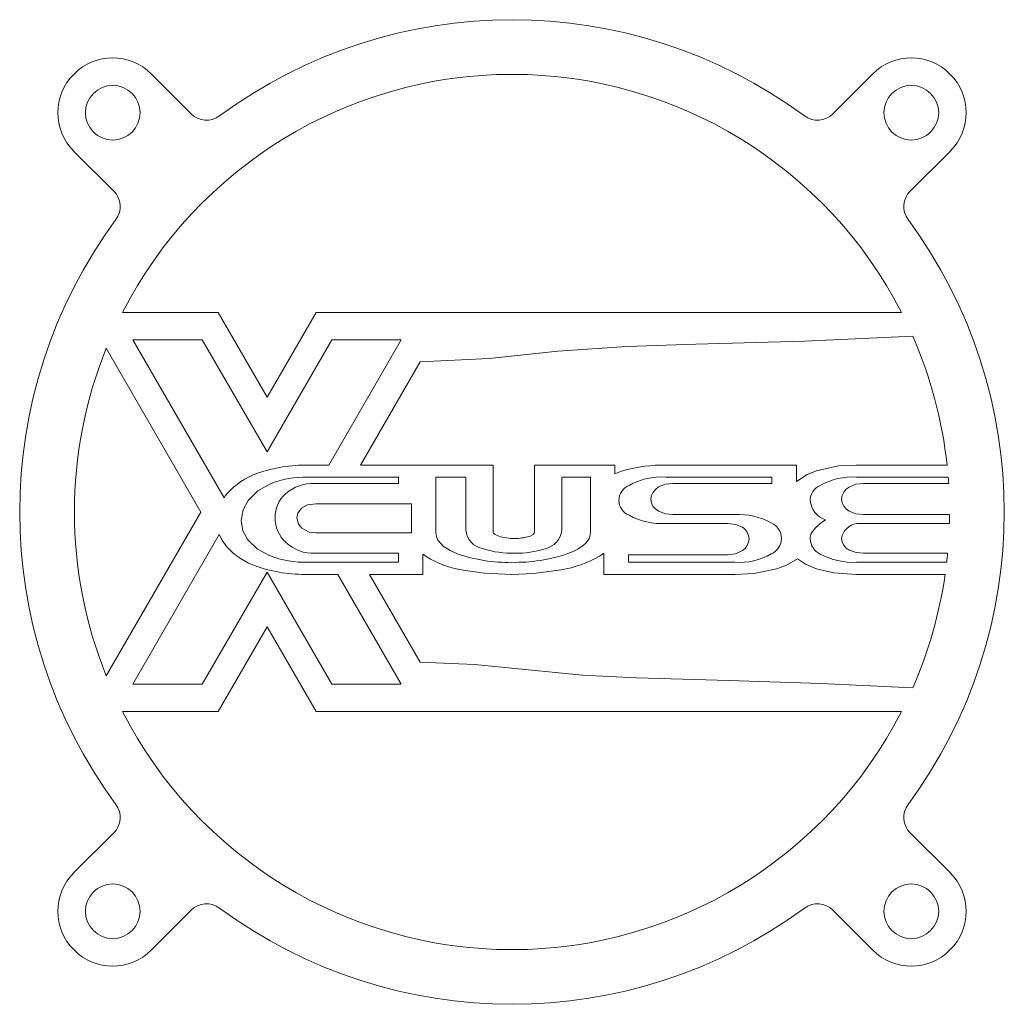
# Model space of a CAD drawing. Header units: millimetres. Extents: x 57.7 to 147.7, y 104.5 to 194.5.
import ezdxf

# ---------------------------------------------------------------- set-up
doc = ezdxf.new("R2010")
doc.units = ezdxf.units.MM

msp = doc.modelspace()

# ---------------------------------------------------------------- linework, layer by layer
at = {"color": 7, "linetype": 'Continuous', "lineweight": 15}
for p, q in [((73.415, 185.902), (69.779, 189.539)), ((135.707, 189.539), (132.071, 185.902)), ((62.707, 182.468), (66.344, 178.831)), ((139.142, 178.831), (142.779, 182.468)), ((75.88, 167.753), (67.149, 167.753)), ((80.354, 160.003), (75.88, 167.753)), ((84.829, 167.753), (80.354, 160.003)), ((138.337, 167.753), (84.829, 167.753)), ((74.436, 165.253), (68.086, 165.253)), ((68.086, 165.253), (76.424, 150.811)), ((80.354, 155.003), (74.436, 165.253)), ((86.272, 165.253), (80.354, 155.003)), ((86.009, 153.797), (92.623, 165.253)), ((92.623, 165.253), (86.272, 165.253)), ((65.65, 164.472), (74.292, 149.503)), ((88.895, 153.797), (94.346, 163.238)), ((84.121, 153.797), (86.009, 153.797)), ((88.895, 153.797), (101.008, 153.797)), ((101.008, 147.678), (101.008, 153.797)), ((104.812, 153.797), (104.812, 147.678)), ((104.812, 153.797), (112.151, 153.797)), ((112.151, 153.797), (112.151, 152.994)), ((116.798, 153.797), (128.738, 153.797)), ((128.738, 153.797), (128.738, 152.279)), ((134.203, 153.797), (142.512, 153.797)), ((92.358, 152.69), (84.094, 152.69)), ((84.763, 152.118), (92.358, 152.118)), ((92.358, 152.118), (92.358, 152.69)), ((98.513, 152.69), (95.789, 152.69)), ((95.789, 152.69), (95.789, 147.625)), ((98.513, 147.849), (98.513, 152.69)), ((109.905, 152.69), (107.308, 152.69)), ((107.308, 152.69), (107.308, 147.852)), ((109.905, 147.626), (109.905, 152.69)), ((126.492, 152.69), (116.792, 152.69)), ((117.441, 152.118), (126.492, 152.118)), ((126.492, 152.118), (126.492, 152.69)), ((142.616, 152.69), (134.243, 152.69)), ((134.864, 152.118), (142.657, 152.118)), ((74.292, 149.503), (65.65, 134.534)), ((93.543, 150.252), (84.811, 150.252)), ((93.543, 147.594), (93.543, 150.252)), ((123.124, 149.273), (117.44, 149.273)), ((142.742, 149.273), (134.862, 149.273)), ((116.79, 148.447), (122.477, 148.447)), ((134.253, 148.447), (142.729, 148.447)), ((75.988, 147.441), (68.086, 133.753)), ((84.811, 147.594), (93.543, 147.594)), ((84.088, 144.903), (92.358, 144.903)), ((92.358, 145.728), (84.761, 145.728)), ((92.358, 144.903), (92.358, 145.728)), ((94.604, 145.641), (94.604, 143.797)), ((111.143, 143.797), (111.143, 145.739)), ((122.475, 145.602), (113.389, 145.602)), ((113.389, 145.602), (113.389, 144.903)), ((113.389, 144.903), (123.124, 144.903)), ((134.243, 144.903), (142.478, 144.903)), ((142.564, 145.728), (134.865, 145.728)), ((74.436, 133.753), (80.354, 144.003)), ((80.354, 144.003), (86.272, 133.753)), ((86.824, 143.797), (84.121, 143.797)), ((92.623, 133.753), (86.824, 143.797)), ((94.604, 143.797), (89.711, 143.797)), ((94.346, 135.768), (89.711, 143.797)), ((123.135, 143.797), (111.143, 143.797)), ((142.334, 143.797), (134.203, 143.797)), ((75.88, 131.253), (80.354, 139.003)), ((80.354, 139.003), (84.829, 131.253)), ((68.086, 133.753), (74.436, 133.753)), ((86.272, 133.753), (92.623, 133.753)), ((67.149, 131.253), (75.88, 131.253)), ((84.829, 131.253), (138.337, 131.253)), ((66.344, 120.175), (62.707, 116.539)), ((142.779, 116.539), (139.142, 120.175)), ((69.779, 109.468), (73.415, 113.104)), ((132.071, 113.104), (135.707, 109.468))]:
    msp.add_line(p, q, dxfattribs=at)
at = {"color": 7, "linetype": 'Continuous', "lineweight": 15, "flags": 128}
for points in [[(94.346, 163.238), (100.653, 163.545), (106.933, 164.208), (113.229, 164.64), (119.544, 164.831), (129.467, 165.119), (139.378, 165.561)], [(112.151, 152.994), (112.591, 153.167), (112.943, 153.286)], [(128.738, 152.279), (129.724, 152.928), (130.583, 153.281)], [(130.583, 153.281), (132.59, 153.71), (134.203, 153.797)], [(115.43, 150.677), (115.484, 151.014), (115.633, 151.322), (115.847, 151.573), (116.128, 151.79), (116.76, 152.046), (117.441, 152.118)], [(132.862, 150.677), (132.916, 151.013), (133.063, 151.321), (133.285, 151.58), (133.554, 151.788), (134.184, 152.046), (134.864, 152.118)], [(80.619, 152.061), (79.52, 151.446), (78.626, 150.562)], [(76.424, 150.811), (76.568, 151.008), (76.686, 151.158)], [(78.626, 150.562), (78.155, 149.692), (77.989, 148.721)], [(117.44, 149.273), (116.761, 149.337), (116.127, 149.576), (115.854, 149.778), (115.631, 150.035), (115.483, 150.342), (115.43, 150.677)], [(134.862, 149.273), (134.186, 149.337), (133.554, 149.577), (133.283, 149.779), (133.061, 150.036), (132.916, 150.342), (132.862, 150.677)], [(83.512, 149.853), (83.169, 149.398), (83.085, 148.957)], [(84.811, 150.252), (84.045, 150.144), (83.512, 149.853)], [(77.989, 148.721), (78.146, 147.783), (78.597, 146.947)], [(83.085, 148.957), (83.23, 148.383), (83.526, 148.021)], [(131.387, 148.8), (130.996, 148.498), (130.947, 148.46), (130.93, 148.447), (130.927, 148.444), (130.925, 148.443), (130.924, 148.443), (130.924, 148.443), (130.924, 148.443), (130.924, 148.443), (130.924, 148.443), (130.924, 148.443), (130.885, 148.412), (130.775, 148.327), (130.474, 148.07), (130.131, 147.604), (130.026, 147.331), (129.998, 147.188), (129.989, 147.042)], [(83.526, 148.021), (84.208, 147.666), (84.811, 147.594)], [(95.789, 147.625), (95.8, 147.442), (95.835, 147.262), (95.978, 146.925), (96.466, 146.384), (97.081, 145.987), (97.747, 145.684)], [(101.526, 147.286), (101.148, 147.465), (101.041, 147.571), (101.014, 147.623), (101.011, 147.642), (101.008, 147.678)], [(104.812, 147.678), (104.805, 147.616), (104.781, 147.559), (104.685, 147.455), (104.329, 147.277)], [(107.85, 145.698), (108.343, 145.905), (108.765, 146.12), (109.171, 146.385), (109.454, 146.628), (109.692, 146.917), (109.789, 147.088), (109.854, 147.254), (109.893, 147.437), (109.905, 147.626)], [(122.477, 148.447), (123.17, 148.372), (123.805, 148.102)], [(76.659, 146.342), (76.238, 146.93), (75.988, 147.441)], [(78.597, 146.947), (79.485, 146.097), (80.571, 145.514)], [(134.865, 145.728), (134.196, 145.789), (133.569, 146.014), (133.295, 146.21), (133.068, 146.458), (132.919, 146.76), (132.863, 147.091)], [(123.812, 145.976), (123.173, 145.686), (122.475, 145.602)], [(94.896, 145.434), (94.731, 145.549), (94.604, 145.641)], [(111.143, 145.739), (110.922, 145.58), (110.744, 145.462)], [(128.833, 145.233), (127.821, 144.638), (126.958, 144.309)], [(130.589, 144.307), (129.563, 144.747), (128.833, 145.233)], [(102.7, 143.797), (100.216, 143.914), (98.282, 144.2)], [(107.238, 144.212), (104.706, 143.873), (102.7, 143.797)], [(126.958, 144.309), (124.835, 143.883), (123.135, 143.797)], [(134.203, 143.797), (132.157, 143.939), (130.589, 144.307)], [(139.378, 133.445), (130.969, 133.827), (122.552, 134.108), (114.131, 134.33), (109.178, 134.603), (104.242, 135.091), (99.304, 135.559), (94.346, 135.768)]]:
    msp.add_lwpolyline(points, dxfattribs=at)
at = {"color": 7, "linetype": 'Continuous', "lineweight": 15}
for centre in [(66.243, 186.003), (139.243, 186.003), (66.243, 113.003), (139.243, 113.003)]:
    msp.add_circle(centre, 2.5, dxfattribs=at)
for centre, radius, start, end in [((102.743, 149.503), 45, 53.56528, 126.43472), ((66.243, 186.003), 5, 45, 225), ((139.243, 186.003), 5, 315, 135), ((102.743, 149.503), 40, 27.14539, 152.85461), ((74.829, 187.316), 2, 225, 306.43472), ((130.657, 187.316), 2, 233.56528, 315), ((64.93, 177.417), 2, 323.56528, 45), ((140.556, 177.417), 2, 135, 216.43472), ((102.743, 149.503), 45, 143.56528, 216.43472), ((102.743, 149.503), 45, 323.56528, 36.43472), ((102.743, 149.503), 40, 6.1621, 23.66883), ((102.743, 149.503), 40, 158.02309, 201.97691), ((81.725, 146.681), 6.74, 109.33805, 138.37687), ((83.912, 140.522), 13.276, 89.09938, 109.44387), ((116.611, 140.395), 13.403, 89.20012, 105.88133), ((83.899, 143.862), 8.83, 88.74111, 111.80502), ((84.582, 148.244), 3.878, 87.32427, 130.99301), ((116.387, 146.697), 6.008, 86.13441, 119.35029), ((133.842, 146.797), 5.907, 86.10859, 119.65986), ((102.743, 149.503), 40, 3.74866, 4.57038), ((114.024, 150.527), 1.521, 112.45225, 178.40418), ((131.525, 150.518), 1.537, 113.2484, 178.98388), ((83.96, 149.042), 2.869, 132.07459, 181.09136), ((114.03, 150.615), 1.528, 181.70838, 247.28265), ((132.067, 150.777), 2.091, 186.36366, 251.02136), ((84.147, 148.959), 3.055, 179.46675, 226.84113), ((116.479, 154.854), 6.414, 241.72333, 272.78171), ((123.424, 143.041), 6.239, 61.04904, 92.75442), ((125.8, 147.059), 1.578, 1.03105, 65.89132), ((102.743, 149.503), 40, 358.48765, 359.67), ((100.425, 148.05), 1.923, 186.00948, 261.19729), ((105.334, 148.088), 1.987, 282.47029, 353.18971), ((123.164, 147.032), 1.247, 0.8454, 59.07278), ((134.483, 146.821), 1.643, 98.04741, 170.52823), ((84.594, 149.426), 3.702, 226.73806, 272.57493), ((102.878, 151.709), 4.625, 253.00546, 271.03055), ((103.017, 151.644), 4.56, 269.30154, 286.72858), ((123.106, 147.073), 1.305, 302.7654, 359.01057), ((125.808, 147.115), 1.57, 293.68853, 359.0151), ((131.679, 147.179), 1.696, 184.64005, 243.46167), ((81.423, 150.576), 6.374, 221.62248, 251.86689), ((102.783, 154.218), 8.492, 251.80199, 271.44686), ((103.184, 153.833), 8.107, 268.67891, 288.5529), ((83.924, 154.387), 9.485, 249.2933, 270.98649), ((99.507, 152.824), 8.71, 238.03423, 261.91358), ((102.339, 158.698), 13.8, 250.56674, 271.57749), ((103.062, 159.649), 14.749, 268.66507, 288.93894), ((105.354, 155.04), 10.99, 279.86751, 299.37051), ((123.496, 150.795), 5.904, 266.39066, 299.8984), ((133.942, 151.237), 6.341, 241.5516, 272.71305), ((102.743, 149.503), 40, 353.39637, 354.58511), ((83.815, 157.354), 13.561, 251.17548, 271.29219), ((102.743, 149.503), 40, 336.33117, 351.7983), ((102.743, 149.503), 40, 207.14539, 332.85461), ((64.93, 121.59), 2, 315, 36.43472), ((140.556, 121.59), 2, 143.56528, 225), ((66.243, 113.003), 5, 135, 315), ((139.243, 113.003), 5, 225, 45), ((74.829, 111.69), 2, 53.56528, 135), ((130.657, 111.69), 2, 45, 126.43472), ((102.743, 149.503), 45, 233.56528, 306.43472)]:
    msp.add_arc(centre, radius, start, end, dxfattribs=at)

doc.saveas('drawing.dxf')
